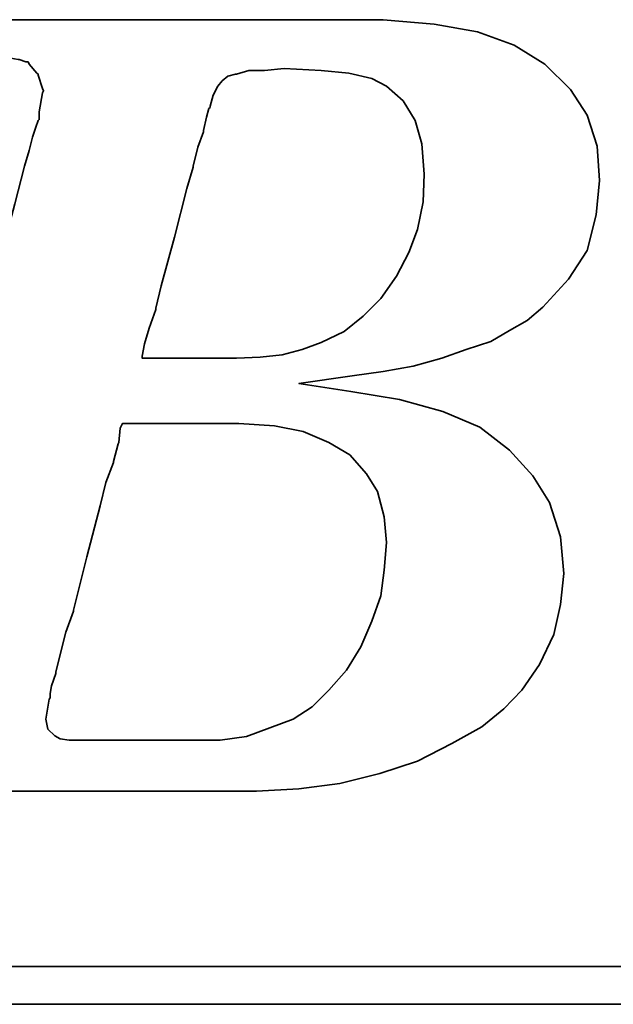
# Model space of a CAD drawing. Header units: inches. Extents: x -10 to 617, y 134 to 447.
# Tile 30 of 48: x 413.76 to 419.24, y 290.43 to 299.51. Entities that reach past the tile are written whole.
import ezdxf

# ---------------------------------------------------------------- set-up
doc = ezdxf.new("R2010")
doc.units = ezdxf.units.IN
doc.layers.add('DIM', color=4, linetype='Continuous')
doc.layers.add('layer 1', color=7, linetype='Continuous')

# ---------------------------------------------------------------- blocks, each defined once
blk = doc.blocks.new('TBI MOTION logo(完整正式版)')
at = {"layer": 'layer 1', "color": 22, "lineweight": 35}
for points, knots in [([(-64.65375, -6.86375), (-64.65375, -6.86375), (-64.84375, -7.29625), (-64.84375, -7.29625), (-64.84375, -7.29625), (-64.84375, -7.29625), (-64.86875, -7.34375), (-64.86875, -7.34375), (-64.86875, -7.34375), (-64.86875, -7.34375), (-64.86875, -7.36875), (-64.86875, -7.36875), (-64.86875, -7.36875), (-64.86875, -7.36875), (-65.15375, -7.65375), (-65.15375, -7.65375), (-65.15375, -7.65375), (-65.15375, -7.65375), (-65.17875, -7.65375), (-65.17875, -7.65375), (-65.17875, -7.65375), (-65.17875, -7.65375), (-65.20375, -7.67875), (-65.20375, -7.67875), (-65.20375, -7.67875), (-65.20375, -7.67875), (-65.58875, -7.87125), (-65.58875, -7.87125), (-65.58875, -7.87125), (-65.58875, -7.87125), (-65.63375, -7.87125), (-65.63375, -7.87125), (-65.63375, -7.87125), (-65.63375, -7.87125), (-65.65875, -7.89375), (-65.65875, -7.89375), (-65.65875, -7.89375), (-65.65875, -7.89375), (-66.09375, -7.94375), (-66.09375, -7.94375), (-66.09375, -7.94375), (-66.09375, -7.94375), (-66.11375, -7.94375), (-66.11375, -7.94375), (-66.11375, -7.94375), (-66.11375, -7.94375), (-66.16375, -7.94375), (-66.16375, -7.94375), (-66.16375, -7.94375), (-66.16375, -7.94375), (-66.30875, -7.94375), (-66.30875, -7.94375), (-66.30875, -7.94375), (-66.30875, -7.94375), (-66.69375, -7.94375), (-66.69375, -7.94375), (-66.69375, -7.94375), (-66.69375, -7.94375), (-67.07375, -7.94375), (-67.07375, -7.94375), (-67.07375, -7.94375), (-67.07375, -7.94375), (-67.12375, -7.94375), (-67.12375, -7.94375), (-67.12375, -7.94375), (-67.12375, -7.94375), (-67.12375, -7.96625), (-67.12375, -7.96625), (-67.12375, -7.96625), (-67.12375, -7.96625), (-67.14875, -7.99125), (-67.14875, -7.99125), (-67.14875, -7.99125), (-67.14875, -7.99125), (-67.24375, -8.34875), (-67.24375, -8.34875), (-67.24375, -8.34875), (-67.24375, -8.34875), (-67.31375, -8.68625), (-67.31375, -8.68625), (-67.31375, -8.68625), (-67.31375, -8.68625), (-67.26875, -8.68625), (-67.26875, -8.68625), (-67.26875, -8.68625), (-67.26875, -8.68625), (-67.07375, -8.68625), (-67.07375, -8.68625), (-67.07375, -8.68625), (-67.07375, -8.68625), (-66.54875, -8.68625), (-66.54875, -8.68625), (-66.54875, -8.68625), (-66.54875, -8.68625), (-65.82625, -8.68625), (-65.82625, -8.68625), (-65.82625, -8.68625), (-65.82625, -8.68625), (-65.01375, -8.68625), (-65.01375, -8.68625), (-65.01375, -8.68625), (-65.01375, -8.68625), (-64.05375, -8.68625), (-64.05375, -8.68625), (-64.05375, -8.68625), (-64.05375, -8.68625), (-62.08375, -8.68625), (-62.08375, -8.68625), (-62.08375, -8.68625), (-62.08375, -8.68625), (-60.06875, -8.68625), (-60.06875, -8.68625), (-60.06875, -8.68625), (-60.06875, -8.68625), (-59.10875, -8.68625), (-59.10875, -8.68625), (-59.10875, -8.68625), (-59.10875, -8.68625), (-58.29375, -8.68625), (-58.29375, -8.68625), (-58.29375, -8.68625), (-58.29375, -8.68625), (-57.57375, -8.68625), (-57.57375, -8.68625), (-57.57375, -8.68625), (-57.57375, -8.68625), (-57.04875, -8.68625), (-57.04875, -8.68625), (-57.04875, -8.68625), (-57.04875, -8.68625), (-56.85375, -8.68625), (-56.85375, -8.68625), (-56.85375, -8.68625), (-56.85375, -8.68625), (-56.70875, -8.68625), (-56.70875, -8.68625), (-56.70875, -8.68625), (-56.70875, -8.68625), (-56.61375, -8.68625), (-56.61375, -8.68625), (-56.61375, -8.68625), (-56.61375, -8.68625), (-56.56875, -8.68625), (-56.56875, -8.68625), (-56.56875, -8.68625), (-56.56875, -8.68625), (-55.65375, -8.63875), (-55.65375, -8.63875), (-55.65375, -8.63875), (-55.65375, -8.63875), (-54.76875, -8.51875), (-54.76875, -8.51875), (-54.76875, -8.51875), (-54.76875, -8.51875), (-53.90375, -8.30375), (-53.90375, -8.30375), (-53.90375, -8.30375), (-53.90375, -8.30375), (-53.08875, -8.03875), (-53.08875, -8.03875), (-53.08875, -8.03875), (-53.08875, -8.03875), (-52.34375, -7.65375), (-52.34375, -7.65375), (-52.34375, -7.65375), (-52.34375, -7.65375), (-51.69875, -7.29625), (-51.69875, -7.29625), (-51.69875, -7.29625), (-51.69875, -7.29625), (-51.21875, -6.91125), (-51.21875, -6.91125), (-51.21875, -6.91125), (-51.21875, -6.91125), (-50.83375, -6.50375), (-50.83375, -6.50375), (-50.83375, -6.50375), (-50.83375, -6.50375), (-50.44875, -5.94875), (-50.44875, -5.94875), (-50.44875, -5.94875), (-50.44875, -5.94875), (-50.13875, -5.30375), (-50.13875, -5.30375), (-50.13875, -5.30375), (-50.13875, -5.30375), (-49.99375, -4.65375), (-49.99375, -4.65375), (-49.99375, -4.65375), (-49.99375, -4.65375), (-49.92375, -3.98375), (-49.92375, -3.98375), (-49.92375, -3.98375), (-49.92375, -3.98375), (-49.99375, -3.19374), (-49.99375, -3.19374), (-49.99375, -3.19374), (-49.99375, -3.19374), (-50.23374, -2.44874), (-50.23374, -2.44874), (-50.23374, -2.44874), (-50.23374, -2.44874), (-50.59375, -1.87374), (-50.59375, -1.87374), (-50.59375, -1.87374), (-50.59375, -1.87374), (-51.09875, -1.31874), (-51.09875, -1.31874), (-51.09875, -1.31874), (-51.09875, -1.31874), (-51.74375, -0.81875), (-51.74375, -0.81875), (-51.74375, -0.81875), (-51.74375, -0.81875), (-52.53875, -0.48125), (-52.53875, -0.48125), (-52.53875, -0.48125), (-52.53875, -0.48125), (-53.47375, -0.21875), (-53.47375, -0.21875), (-53.47375, -0.21875), (-53.47375, -0.21875), (-54.52875, -0.04874), (-54.52875, -0.04874), (-54.52875, -0.04874), (-54.52875, -0.04874), (-55.65375, 0.12125), (-55.65375, 0.12125), (-55.65375, 0.12125), (-55.65375, 0.12125), (-54.50375, 0.28624), (-54.50375, 0.28624), (-54.50375, 0.28624), (-54.50375, 0.28624), (-53.83375, 0.38124), (-53.83375, 0.38124), (-53.83375, 0.38124), (-53.83375, 0.38124), (-53.18375, 0.50125), (-53.18375, 0.50125), (-53.18375, 0.50125), (-53.18375, 0.50125), (-52.55875, 0.66874), (-52.55875, 0.66874), (-52.55875, 0.66874), (-52.55875, 0.66874), (-52.03375, 0.86124), (-52.03375, 0.86124), (-52.03375, 0.86124), (-52.03375, 0.86124), (-51.50374, 1.03124), (-51.50374, 1.03124), (-51.50374, 1.03124), (-51.50374, 1.03124), (-51.09875, 1.27125), (-51.09875, 1.27125), (-51.09875, 1.27125), (-51.09875, 1.27125), (-50.71375, 1.48624), (-50.71375, 1.48624), (-50.71375, 1.48624), (-50.71375, 1.48624), (-50.37625, 1.77625), (-50.37625, 1.77625), (-50.37625, 1.77625), (-50.37625, 1.77625), (-49.82375, 2.37625), (-49.82375, 2.37625), (-49.82375, 2.37625), (-49.82375, 2.37625), (-49.41875, 2.99625), (-49.41875, 2.99625), (-49.41875, 2.99625), (-49.41875, 2.99625), (-49.22375, 3.76625), (-49.22375, 3.76625), (-49.22375, 3.76625), (-49.22375, 3.76625), (-49.15375, 4.50874), (-49.15375, 4.50874), (-49.15375, 4.50874), (-49.15375, 4.50874), (-49.20375, 5.25125), (-49.20375, 5.25125), (-49.20375, 5.25125), (-49.20375, 5.25125), (-49.41875, 5.92625), (-49.41875, 5.92625), (-49.41875, 5.92625), (-49.41875, 5.92625), (-49.77875, 6.47625), (-49.77875, 6.47625), (-49.77875, 6.47625), (-49.77875, 6.47625), (-50.33125, 7.02624), (-50.33125, 7.02624), (-50.33125, 7.02624), (-50.33125, 7.02624), (-51.00125, 7.43625), (-51.00125, 7.43625), (-51.00125, 7.43625), (-51.00125, 7.43625), (-51.79375, 7.72625), (-51.79375, 7.72625), (-51.79375, 7.72625), (-51.79375, 7.72625), (-52.72875, 7.89124), (-52.72875, 7.89124), (-52.72875, 7.89124), (-52.72875, 7.89124), (-53.83375, 7.98625), (-53.83375, 7.98625), (-53.83375, 7.98625), (-53.83375, 7.98625), (-53.92875, 7.98625), (-53.92875, 7.98625), (-53.92875, 7.98625), (-53.92875, 7.98625), (-54.26375, 7.98625), (-54.26375, 7.98625), (-54.26375, 7.98625), (-54.26375, 7.98625), (-54.74375, 7.98625), (-54.74375, 7.98625), (-54.74375, 7.98625), (-54.74375, 7.98625), (-55.36875, 7.98625), (-55.36875, 7.98625), (-55.36875, 7.98625), (-55.36875, 7.98625), (-56.13375, 7.98625), (-56.13375, 7.98625), (-56.13375, 7.98625), (-56.13375, 7.98625), (-56.94875, 7.98625), (-56.94875, 7.98625), (-56.94875, 7.98625), (-56.94875, 7.98625), (-58.77625, 7.98625), (-58.77625, 7.98625), (-58.77625, 7.98625), (-58.77625, 7.98625), (-60.59875, 7.98625), (-60.59875, 7.98625), (-60.59875, 7.98625), (-60.59875, 7.98625), (-61.41375, 7.98625), (-61.41375, 7.98625), (-61.41375, 7.98625), (-61.41375, 7.98625), (-62.17875, 7.98625), (-62.17875, 7.98625), (-62.17875, 7.98625), (-62.17875, 7.98625), (-62.80375, 7.98625), (-62.80375, 7.98625), (-62.80375, 7.98625), (-62.80375, 7.98625), (-63.30625, 7.98625), (-63.30625, 7.98625), (-63.30625, 7.98625), (-63.30625, 7.98625), (-63.57375, 7.98625), (-63.57375, 7.98625), (-63.57375, 7.98625), (-63.57375, 7.98625), (-63.57375, 7.96375), (-63.57375, 7.96375), (-63.57375, 7.96375), (-63.57375, 7.96375), (-63.59875, 7.94125), (-63.59875, 7.94125), (-63.59875, 7.94125), (-63.59875, 7.94125), (-63.69375, 7.55625), (-63.69375, 7.55625), (-63.69375, 7.55625), (-63.69375, 7.55625), (-63.76375, 7.24624), (-63.76375, 7.24624), (-63.76375, 7.24624), (-63.76375, 7.24624), (-63.23875, 7.24624), (-63.23875, 7.24624), (-63.23875, 7.24624), (-63.23875, 7.24624), (-62.75875, 7.24624), (-62.75875, 7.24624), (-62.75875, 7.24624), (-62.75875, 7.24624), (-62.61125, 7.24624), (-62.61125, 7.24624), (-62.61125, 7.24624), (-62.61125, 7.24624), (-62.56625, 7.24624), (-62.56625, 7.24624), (-62.56625, 7.24624), (-62.56625, 7.24624), (-62.22875, 7.24624), (-62.22875, 7.24624), (-62.22875, 7.24624), (-62.22875, 7.24624), (-62.20375, 7.24624), (-62.20375, 7.24624), (-62.20375, 7.24624), (-62.20375, 7.24624), (-62.17875, 7.21875), (-62.17875, 7.21875), (-62.17875, 7.21875), (-62.17875, 7.21875), (-61.96375, 7.17125), (-61.96375, 7.17125), (-61.96375, 7.17125), (-61.96375, 7.17125), (-61.72375, 7.12624), (-61.72375, 7.12624), (-61.72375, 7.12624), (-61.72375, 7.12624), (-61.70375, 7.12624), (-61.70375, 7.12624), (-61.70375, 7.12624), (-61.70375, 7.12624), (-61.55875, 7.07624), (-61.55875, 7.07624), (-61.55875, 7.07624), (-61.55875, 7.07624), (-61.50875, 7.07624), (-61.50875, 7.07624), (-61.50875, 7.07624), (-61.50875, 7.07624), (-61.48375, 7.02624), (-61.48375, 7.02624), (-61.48375, 7.02624), (-61.48375, 7.02624), (-61.31875, 6.83375), (-61.31875, 6.83375), (-61.31875, 6.83375), (-61.31875, 6.83375), (-61.29375, 6.81125), (-61.29375, 6.81125), (-61.29375, 6.81125), (-61.29375, 6.81125), (-61.29375, 6.78625), (-61.29375, 6.78625), (-61.29375, 6.78625), (-61.29375, 6.78625), (-61.19875, 6.50124), (-61.19875, 6.50124), (-61.19875, 6.50124), (-61.19875, 6.50124), (-61.17375, 6.45124), (-61.17375, 6.45124), (-61.17375, 6.45124), (-61.17375, 6.45124), (-61.19875, 6.40625), (-61.19875, 6.40625), (-61.19875, 6.40625), (-61.19875, 6.40625), (-61.26875, 5.99624), (-61.26875, 5.99624), (-61.26875, 5.99624), (-61.26875, 5.99624), (-61.26875, 5.85125), (-61.26875, 5.85125), (-61.26875, 5.85125), (-61.26875, 5.85125), (-61.26875, 5.82625), (-61.26875, 5.82625), (-61.26875, 5.82625), (-61.26875, 5.82625), (-61.29375, 5.80625), (-61.29375, 5.80625), (-61.29375, 5.80625), (-61.29375, 5.80625), (-61.34125, 5.66125), (-61.34125, 5.66125), (-61.34125, 5.66125), (-61.34125, 5.66125), (-61.41375, 5.44625), (-61.41375, 5.44625), (-61.41375, 5.44625), (-61.41375, 5.44625), (-61.48375, 5.15625), (-61.48375, 5.15625), (-61.48375, 5.15625), (-61.48375, 5.15625), (-61.58375, 4.82124), (-61.58375, 4.82124), (-61.58375, 4.82124), (-61.58375, 4.82124), (-61.79875, 4.00375), (-61.79875, 4.00375), (-61.79875, 4.00375), (-61.79875, 4.00375), (-62.05875, 2.99625), (-62.05875, 2.99625), (-62.05875, 2.99625), (-62.05875, 2.99625), (-62.34875, 1.91625), (-62.34875, 1.91625), (-62.34875, 1.91625), (-62.34875, 1.91625), (-62.97375, -0.41124), (-62.97375, -0.41124), (-62.97375, -0.41124), (-62.97375, -0.41124), (-63.59875, -2.75875), (-63.59875, -2.75875), (-63.59875, -2.75875), (-63.59875, -2.75875), (-63.88375, -3.86374), (-63.88375, -3.86374), (-63.88375, -3.86374), (-63.88375, -3.86374), (-64.14875, -4.82374), (-64.14875, -4.82374), (-64.14875, -4.82374), (-64.14875, -4.82374), (-64.36375, -5.64125), (-64.36375, -5.64125), (-64.36375, -5.64125), (-64.36375, -5.64125), (-64.43625, -5.97625), (-64.43625, -5.97625), (-64.43625, -5.97625), (-64.43625, -5.97625), (-64.50875, -6.28625), (-64.50875, -6.28625), (-64.50875, -6.28625), (-64.50875, -6.28625), (-64.50875, -6.30875), (-64.50875, -6.30875), (-64.50875, -6.30875), (-64.50875, -6.30875), (-64.57875, -6.50375), (-64.57875, -6.50375), (-64.57875, -6.50375), (-64.57875, -6.50375), (-64.62875, -6.69625), (-64.62875, -6.69625), (-64.62875, -6.69625), (-64.62875, -6.69625), (-64.62875, -6.76875), (-64.62875, -6.76875), (-64.62875, -6.76875), (-64.62875, -6.76875), (-64.62875, -6.81375), (-64.62875, -6.81375), (-64.62875, -6.81375), (-64.62875, -6.81375), (-64.62875, -6.83875), (-64.62875, -6.83875), (-64.62875, -6.83875), (-64.62875, -6.83875), (-64.65375, -6.86375), (-64.65375, -6.86375)], [0, 0, 0, 0, 0.00719424, 0.00719424, 0.00719424, 0.00719424, 0.01438849, 0.01438849, 0.01438849, 0.01438849, 0.02158273, 0.02158273, 0.02158273, 0.02158273, 0.02877698, 0.02877698, 0.02877698, 0.02877698, 0.03597122, 0.03597122, 0.03597122, 0.03597122, 0.04316547, 0.04316547, 0.04316547, 0.04316547, 0.05035971, 0.05035971, 0.05035971, 0.05035971, 0.05755396, 0.05755396, 0.05755396, 0.05755396, 0.0647482, 0.0647482, 0.0647482, 0.0647482, 0.07194245, 0.07194245, 0.07194245, 0.07194245, 0.07913669, 0.07913669, 0.07913669, 0.07913669, 0.08633094, 0.08633094, 0.08633094, 0.08633094, 0.09352518, 0.09352518, 0.09352518, 0.09352518, 0.10071942, 0.10071942, 0.10071942, 0.10071942, 0.10791367, 0.10791367, 0.10791367, 0.10791367, 0.11510791, 0.11510791, 0.11510791, 0.11510791, 0.12230216, 0.12230216, 0.12230216, 0.12230216, 0.1294964, 0.1294964, 0.1294964, 0.1294964, 0.13669065, 0.13669065, 0.13669065, 0.13669065, 0.14388489, 0.14388489, 0.14388489, 0.14388489, 0.15107914, 0.15107914, 0.15107914, 0.15107914, 0.15827338, 0.15827338, 0.15827338, 0.15827338, 0.16546763, 0.16546763, 0.16546763, 0.16546763, 0.17266187, 0.17266187, 0.17266187, 0.17266187, 0.17985612, 0.17985612, 0.17985612, 0.17985612, 0.18705036, 0.18705036, 0.18705036, 0.18705036, 0.1942446, 0.1942446, 0.1942446, 0.1942446, 0.20143885, 0.20143885, 0.20143885, 0.20143885, 0.20863309, 0.20863309, 0.20863309, 0.20863309, 0.21582734, 0.21582734, 0.21582734, 0.21582734, 0.22302158, 0.22302158, 0.22302158, 0.22302158, 0.23021583, 0.23021583, 0.23021583, 0.23021583, 0.23741007, 0.23741007, 0.23741007, 0.23741007, 0.24460432, 0.24460432, 0.24460432, 0.24460432, 0.25179856, 0.25179856, 0.25179856, 0.25179856, 0.25899281, 0.25899281, 0.25899281, 0.25899281, 0.26618705, 0.26618705, 0.26618705, 0.26618705, 0.27338129, 0.27338129, 0.27338129, 0.27338129, 0.28057554, 0.28057554, 0.28057554, 0.28057554, 0.28776978, 0.28776978, 0.28776978, 0.28776978, 0.29496403, 0.29496403, 0.29496403, 0.29496403, 0.30215827, 0.30215827, 0.30215827, 0.30215827, 0.30935252, 0.30935252, 0.30935252, 0.30935252, 0.31654676, 0.31654676, 0.31654676, 0.31654676, 0.32374101, 0.32374101, 0.32374101, 0.32374101, 0.33093525, 0.33093525, 0.33093525, 0.33093525, 0.3381295, 0.3381295, 0.3381295, 0.3381295, 0.34532374, 0.34532374, 0.34532374, 0.34532374, 0.35251799, 0.35251799, 0.35251799, 0.35251799, 0.35971223, 0.35971223, 0.35971223, 0.35971223, 0.36690647, 0.36690647, 0.36690647, 0.36690647, 0.37410072, 0.37410072, 0.37410072, 0.37410072, 0.38129496, 0.38129496, 0.38129496, 0.38129496, 0.38848921, 0.38848921, 0.38848921, 0.38848921, 0.39568345, 0.39568345, 0.39568345, 0.39568345, 0.4028777, 0.4028777, 0.4028777, 0.4028777, 0.41007194, 0.41007194, 0.41007194, 0.41007194, 0.41726619, 0.41726619, 0.41726619, 0.41726619, 0.42446043, 0.42446043, 0.42446043, 0.42446043, 0.43165468, 0.43165468, 0.43165468, 0.43165468, 0.43884892, 0.43884892, 0.43884892, 0.43884892, 0.44604317, 0.44604317, 0.44604317, 0.44604317, 0.45323741, 0.45323741, 0.45323741, 0.45323741, 0.46043165, 0.46043165, 0.46043165, 0.46043165, 0.4676259, 0.4676259, 0.4676259, 0.4676259, 0.47482014, 0.47482014, 0.47482014, 0.47482014, 0.48201439, 0.48201439, 0.48201439, 0.48201439, 0.48920863, 0.48920863, 0.48920863, 0.48920863, 0.49640288, 0.49640288, 0.49640288, 0.49640288, 0.50359712, 0.50359712, 0.50359712, 0.50359712, 0.51079137, 0.51079137, 0.51079137, 0.51079137, 0.51798561, 0.51798561, 0.51798561, 0.51798561, 0.52517986, 0.52517986, 0.52517986, 0.52517986, 0.5323741, 0.5323741, 0.5323741, 0.5323741, 0.53956835, 0.53956835, 0.53956835, 0.53956835, 0.54676259, 0.54676259, 0.54676259, 0.54676259, 0.55395683, 0.55395683, 0.55395683, 0.55395683, 0.56115108, 0.56115108, 0.56115108, 0.56115108, 0.56834532, 0.56834532, 0.56834532, 0.56834532, 0.57553957, 0.57553957, 0.57553957, 0.57553957, 0.58273381, 0.58273381, 0.58273381, 0.58273381, 0.58992806, 0.58992806, 0.58992806, 0.58992806, 0.5971223, 0.5971223, 0.5971223, 0.5971223, 0.60431655, 0.60431655, 0.60431655, 0.60431655, 0.61151079, 0.61151079, 0.61151079, 0.61151079, 0.61870504, 0.61870504, 0.61870504, 0.61870504, 0.62589928, 0.62589928, 0.62589928, 0.62589928, 0.63309353, 0.63309353, 0.63309353, 0.63309353, 0.64028777, 0.64028777, 0.64028777, 0.64028777, 0.64748201, 0.64748201, 0.64748201, 0.64748201, 0.65467626, 0.65467626, 0.65467626, 0.65467626, 0.6618705, 0.6618705, 0.6618705, 0.6618705, 0.66906475, 0.66906475, 0.66906475, 0.66906475, 0.67625899, 0.67625899, 0.67625899, 0.67625899, 0.68345324, 0.68345324, 0.68345324, 0.68345324, 0.69064748, 0.69064748, 0.69064748, 0.69064748, 0.69784173, 0.69784173, 0.69784173, 0.69784173, 0.70503597, 0.70503597, 0.70503597, 0.70503597, 0.71223022, 0.71223022, 0.71223022, 0.71223022, 0.71942446, 0.71942446, 0.71942446, 0.71942446, 0.72661871, 0.72661871, 0.72661871, 0.72661871, 0.73381295, 0.73381295, 0.73381295, 0.73381295, 0.74100719, 0.74100719, 0.74100719, 0.74100719, 0.74820144, 0.74820144, 0.74820144, 0.74820144, 0.75539568, 0.75539568, 0.75539568, 0.75539568, 0.76258993, 0.76258993, 0.76258993, 0.76258993, 0.76978417, 0.76978417, 0.76978417, 0.76978417, 0.77697842, 0.77697842, 0.77697842, 0.77697842, 0.78417266, 0.78417266, 0.78417266, 0.78417266, 0.79136691, 0.79136691, 0.79136691, 0.79136691, 0.79856115, 0.79856115, 0.79856115, 0.79856115, 0.8057554, 0.8057554, 0.8057554, 0.8057554, 0.81294964, 0.81294964, 0.81294964, 0.81294964, 0.82014388, 0.82014388, 0.82014388, 0.82014388, 0.82733813, 0.82733813, 0.82733813, 0.82733813, 0.83453237, 0.83453237, 0.83453237, 0.83453237, 0.84172662, 0.84172662, 0.84172662, 0.84172662, 0.84892086, 0.84892086, 0.84892086, 0.84892086, 0.85611511, 0.85611511, 0.85611511, 0.85611511, 0.86330935, 0.86330935, 0.86330935, 0.86330935, 0.8705036, 0.8705036, 0.8705036, 0.8705036, 0.87769784, 0.87769784, 0.87769784, 0.87769784, 0.88489209, 0.88489209, 0.88489209, 0.88489209, 0.89208633, 0.89208633, 0.89208633, 0.89208633, 0.89928058, 0.89928058, 0.89928058, 0.89928058, 0.90647482, 0.90647482, 0.90647482, 0.90647482, 0.91366906, 0.91366906, 0.91366906, 0.91366906, 0.92086331, 0.92086331, 0.92086331, 0.92086331, 0.92805755, 0.92805755, 0.92805755, 0.92805755, 0.9352518, 0.9352518, 0.9352518, 0.9352518, 0.94244604, 0.94244604, 0.94244604, 0.94244604, 0.94964029, 0.94964029, 0.94964029, 0.94964029, 0.95683453, 0.95683453, 0.95683453, 0.95683453, 0.96402878, 0.96402878, 0.96402878, 0.96402878, 0.97122302, 0.97122302, 0.97122302, 0.97122302, 0.97841727, 0.97841727, 0.97841727, 0.97841727, 0.98561151, 0.98561151, 0.98561151, 0.98561151, 0.99280576, 0.99280576, 0.99280576, 0.99280576, 1, 1, 1, 1]), ([(-57.50375, 6.35625), (-57.50375, 6.35625), (-57.57375, 6.11625), (-57.57375, 6.11625), (-57.57375, 6.11625), (-57.57375, 6.11625), (-57.57375, 6.09125), (-57.57375, 6.09125), (-57.57375, 6.09125), (-57.57375, 6.09125), (-57.59875, 6.06625), (-57.59875, 6.06625), (-57.59875, 6.06625), (-57.59875, 6.06625), (-57.64875, 5.87625), (-57.64875, 5.87625), (-57.64875, 5.87625), (-57.64875, 5.87625), (-57.71875, 5.58875), (-57.71875, 5.58875), (-57.71875, 5.58875), (-57.71875, 5.58875), (-57.71875, 5.56625), (-57.71875, 5.56625), (-57.71875, 5.56625), (-57.71875, 5.56625), (-57.83875, 5.23125), (-57.83875, 5.23125), (-57.83875, 5.23125), (-57.83875, 5.23125), (-57.93625, 4.82124), (-57.93625, 4.82124), (-57.93625, 4.82124), (-57.93625, 4.82124), (-57.93625, 4.79624), (-57.93625, 4.79624), (-57.93625, 4.79624), (-57.93625, 4.79624), (-58.07875, 4.34125), (-58.07875, 4.34125), (-58.07875, 4.34125), (-58.07875, 4.34125), (-58.34375, 3.28625), (-58.34375, 3.28625), (-58.34375, 3.28625), (-58.34375, 3.28625), (-58.62875, 2.23124), (-58.62875, 2.23124), (-58.62875, 2.23124), (-58.62875, 2.23124), (-58.74875, 1.75125), (-58.74875, 1.75125), (-58.74875, 1.75125), (-58.74875, 1.75125), (-58.74875, 1.72625), (-58.74875, 1.72625), (-58.74875, 1.72625), (-58.74875, 1.72625), (-58.89375, 1.31625), (-58.89375, 1.31625), (-58.89375, 1.31625), (-58.89375, 1.31625), (-58.98875, 0.98124), (-58.98875, 0.98124), (-58.98875, 0.98124), (-58.98875, 0.98124), (-59.03875, 0.71625), (-59.03875, 0.71625), (-59.03875, 0.71625), (-59.03875, 0.71625), (-59.03875, 0.66874), (-59.03875, 0.66874), (-59.03875, 0.66874), (-59.03875, 0.66874), (-58.91875, 0.66874), (-58.91875, 0.66874), (-58.91875, 0.66874), (-58.91875, 0.66874), (-58.53375, 0.66874), (-58.53375, 0.66874), (-58.53375, 0.66874), (-58.53375, 0.66874), (-58.10375, 0.66874), (-58.10375, 0.66874), (-58.10375, 0.66874), (-58.10375, 0.66874), (-57.66875, 0.66874), (-57.66875, 0.66874), (-57.66875, 0.66874), (-57.66875, 0.66874), (-57.33375, 0.66874), (-57.33375, 0.66874), (-57.33375, 0.66874), (-57.33375, 0.66874), (-57.09375, 0.66874), (-57.09375, 0.66874), (-57.09375, 0.66874), (-57.09375, 0.66874), (-56.99875, 0.66874), (-56.99875, 0.66874), (-56.99875, 0.66874), (-56.99875, 0.66874), (-56.49375, 0.69374), (-56.49375, 0.69374), (-56.49375, 0.69374), (-56.49375, 0.69374), (-56.01375, 0.74374), (-56.01375, 0.74374), (-56.01375, 0.74374), (-56.01375, 0.74374), (-55.58375, 0.86124), (-55.58375, 0.86124), (-55.58375, 0.86124), (-55.58375, 0.86124), (-55.17375, 1.00624), (-55.17375, 1.00624), (-55.17375, 1.00624), (-55.17375, 1.00624), (-54.67375, 1.24625), (-54.67375, 1.24625), (-54.67375, 1.24625), (-54.67375, 1.24625), (-54.26375, 1.58124), (-54.26375, 1.58124), (-54.26375, 1.58124), (-54.26375, 1.58124), (-53.87875, 1.96374), (-53.87875, 1.96374), (-53.87875, 1.96374), (-53.87875, 1.96374), (-53.54375, 2.44625), (-53.54375, 2.44625), (-53.54375, 2.44625), (-53.54375, 2.44625), (-53.27875, 2.95125), (-53.27875, 2.95125), (-53.27875, 2.95125), (-53.27875, 2.95125), (-53.08875, 3.45124), (-53.08875, 3.45124), (-53.08875, 3.45124), (-53.08875, 3.45124), (-52.96875, 4.05124), (-52.96875, 4.05124), (-52.96875, 4.05124), (-52.96875, 4.05124), (-52.94375, 4.65125), (-52.94375, 4.65125), (-52.94375, 4.65125), (-52.94375, 4.65125), (-52.99375, 5.30125), (-52.99375, 5.30125), (-52.99375, 5.30125), (-52.99375, 5.30125), (-53.13875, 5.80625), (-53.13875, 5.80625), (-53.13875, 5.80625), (-53.13875, 5.80625), (-53.39875, 6.23625), (-53.39875, 6.23625), (-53.39875, 6.23625), (-53.39875, 6.23625), (-53.75875, 6.54875), (-53.75875, 6.54875), (-53.75875, 6.54875), (-53.75875, 6.54875), (-54.07375, 6.71625), (-54.07375, 6.71625), (-54.07375, 6.71625), (-54.07375, 6.71625), (-54.57375, 6.83375), (-54.57375, 6.83375), (-54.57375, 6.83375), (-54.57375, 6.83375), (-55.17375, 6.88625), (-55.17375, 6.88625), (-55.17375, 6.88625), (-55.17375, 6.88625), (-55.96875, 6.93125), (-55.96875, 6.93125), (-55.96875, 6.93125), (-55.96875, 6.93125), (-56.39875, 6.88625), (-56.39875, 6.88625), (-56.39875, 6.88625), (-56.39875, 6.88625), (-56.42125, 6.88625), (-56.42125, 6.88625), (-56.42125, 6.88625), (-56.42125, 6.88625), (-56.73375, 6.88625), (-56.73375, 6.88625), (-56.73375, 6.88625), (-56.73375, 6.88625), (-56.99875, 6.81125), (-56.99875, 6.81125), (-56.99875, 6.81125), (-56.99875, 6.81125), (-57.02375, 6.81125), (-57.02375, 6.81125), (-57.02375, 6.81125), (-57.02375, 6.81125), (-57.18875, 6.76625), (-57.18875, 6.76625), (-57.18875, 6.76625), (-57.18875, 6.76625), (-57.30875, 6.66625), (-57.30875, 6.66625), (-57.30875, 6.66625), (-57.30875, 6.66625), (-57.40875, 6.54875), (-57.40875, 6.54875), (-57.40875, 6.54875), (-57.40875, 6.54875), (-57.50375, 6.35625), (-57.50375, 6.35625)], [0, 0, 0, 0, 0.01851852, 0.01851852, 0.01851852, 0.01851852, 0.03703704, 0.03703704, 0.03703704, 0.03703704, 0.05555556, 0.05555556, 0.05555556, 0.05555556, 0.07407407, 0.07407407, 0.07407407, 0.07407407, 0.09259259, 0.09259259, 0.09259259, 0.09259259, 0.11111111, 0.11111111, 0.11111111, 0.11111111, 0.12962963, 0.12962963, 0.12962963, 0.12962963, 0.14814815, 0.14814815, 0.14814815, 0.14814815, 0.16666667, 0.16666667, 0.16666667, 0.16666667, 0.18518519, 0.18518519, 0.18518519, 0.18518519, 0.2037037, 0.2037037, 0.2037037, 0.2037037, 0.22222222, 0.22222222, 0.22222222, 0.22222222, 0.24074074, 0.24074074, 0.24074074, 0.24074074, 0.25925926, 0.25925926, 0.25925926, 0.25925926, 0.27777778, 0.27777778, 0.27777778, 0.27777778, 0.2962963, 0.2962963, 0.2962963, 0.2962963, 0.31481481, 0.31481481, 0.31481481, 0.31481481, 0.33333333, 0.33333333, 0.33333333, 0.33333333, 0.35185185, 0.35185185, 0.35185185, 0.35185185, 0.37037037, 0.37037037, 0.37037037, 0.37037037, 0.38888889, 0.38888889, 0.38888889, 0.38888889, 0.40740741, 0.40740741, 0.40740741, 0.40740741, 0.42592593, 0.42592593, 0.42592593, 0.42592593, 0.44444444, 0.44444444, 0.44444444, 0.44444444, 0.46296296, 0.46296296, 0.46296296, 0.46296296, 0.48148148, 0.48148148, 0.48148148, 0.48148148, 0.5, 0.5, 0.5, 0.5, 0.51851852, 0.51851852, 0.51851852, 0.51851852, 0.53703704, 0.53703704, 0.53703704, 0.53703704, 0.55555556, 0.55555556, 0.55555556, 0.55555556, 0.57407407, 0.57407407, 0.57407407, 0.57407407, 0.59259259, 0.59259259, 0.59259259, 0.59259259, 0.61111111, 0.61111111, 0.61111111, 0.61111111, 0.62962963, 0.62962963, 0.62962963, 0.62962963, 0.64814815, 0.64814815, 0.64814815, 0.64814815, 0.66666667, 0.66666667, 0.66666667, 0.66666667, 0.68518519, 0.68518519, 0.68518519, 0.68518519, 0.7037037, 0.7037037, 0.7037037, 0.7037037, 0.72222222, 0.72222222, 0.72222222, 0.72222222, 0.74074074, 0.74074074, 0.74074074, 0.74074074, 0.75925926, 0.75925926, 0.75925926, 0.75925926, 0.77777778, 0.77777778, 0.77777778, 0.77777778, 0.7962963, 0.7962963, 0.7962963, 0.7962963, 0.81481481, 0.81481481, 0.81481481, 0.81481481, 0.83333333, 0.83333333, 0.83333333, 0.83333333, 0.85185185, 0.85185185, 0.85185185, 0.85185185, 0.87037037, 0.87037037, 0.87037037, 0.87037037, 0.88888889, 0.88888889, 0.88888889, 0.88888889, 0.90740741, 0.90740741, 0.90740741, 0.90740741, 0.92592593, 0.92592593, 0.92592593, 0.92592593, 0.94444444, 0.94444444, 0.94444444, 0.94444444, 0.96296296, 0.96296296, 0.96296296, 0.96296296, 0.98148148, 0.98148148, 0.98148148, 0.98148148, 1, 1, 1, 1]), ([(-61.03125, -6.57375), (-61.03125, -6.57375), (-61.03125, -6.67125), (-61.03125, -6.67125), (-61.03125, -6.67125), (-61.03125, -6.67125), (-61.05375, -6.69625), (-61.05375, -6.69625), (-61.05375, -6.69625), (-61.05375, -6.69625), (-61.12375, -7.12875), (-61.12375, -7.12875), (-61.12375, -7.12875), (-61.12375, -7.12875), (-61.07875, -7.34375), (-61.07875, -7.34375), (-61.07875, -7.34375), (-61.07875, -7.34375), (-60.93375, -7.48875), (-60.93375, -7.48875), (-60.93375, -7.48875), (-60.93375, -7.48875), (-60.81375, -7.55625), (-60.81375, -7.55625), (-60.81375, -7.55625), (-60.81375, -7.55625), (-60.62375, -7.58375), (-60.62375, -7.58375), (-60.62375, -7.58375), (-60.62375, -7.58375), (-60.30875, -7.58375), (-60.30875, -7.58375), (-60.30875, -7.58375), (-60.30875, -7.58375), (-59.97375, -7.58375), (-59.97375, -7.58375), (-59.97375, -7.58375), (-59.97375, -7.58375), (-59.87875, -7.58375), (-59.87875, -7.58375), (-59.87875, -7.58375), (-59.87875, -7.58375), (-59.63625, -7.58375), (-59.63625, -7.58375), (-59.63625, -7.58375), (-59.63625, -7.58375), (-58.96875, -7.58375), (-58.96875, -7.58375), (-58.96875, -7.58375), (-58.96875, -7.58375), (-58.29375, -7.58375), (-58.29375, -7.58375), (-58.29375, -7.58375), (-58.29375, -7.58375), (-58.05375, -7.58375), (-58.05375, -7.58375), (-58.05375, -7.58375), (-58.05375, -7.58375), (-57.98375, -7.58375), (-57.98375, -7.58375), (-57.98375, -7.58375), (-57.98375, -7.58375), (-57.35875, -7.58375), (-57.35875, -7.58375), (-57.35875, -7.58375), (-57.35875, -7.58375), (-56.78375, -7.50875), (-56.78375, -7.50875), (-56.78375, -7.50875), (-56.78375, -7.50875), (-56.27875, -7.31875), (-56.27875, -7.31875), (-56.27875, -7.31875), (-56.27875, -7.31875), (-55.77375, -7.12875), (-55.77375, -7.12875), (-55.77375, -7.12875), (-55.77375, -7.12875), (-55.36875, -6.86375), (-55.36875, -6.86375), (-55.36875, -6.86375), (-55.36875, -6.86375), (-55.00875, -6.50375), (-55.00875, -6.50375), (-55.00875, -6.50375), (-55.00875, -6.50375), (-54.62375, -6.06875), (-54.62375, -6.06875), (-54.62375, -6.06875), (-54.62375, -6.06875), (-54.31375, -5.56875), (-54.31375, -5.56875), (-54.31375, -5.56875), (-54.31375, -5.56875), (-54.07375, -5.01625), (-54.07375, -5.01625), (-54.07375, -5.01625), (-54.07375, -5.01625), (-53.87875, -4.46374), (-53.87875, -4.46374), (-53.87875, -4.46374), (-53.87875, -4.46374), (-53.80875, -3.91375), (-53.80875, -3.91375), (-53.80875, -3.91375), (-53.80875, -3.91375), (-53.75875, -3.31375), (-53.75875, -3.31375), (-53.75875, -3.31375), (-53.75875, -3.31375), (-53.80875, -2.75875), (-53.80875, -2.75875), (-53.80875, -2.75875), (-53.80875, -2.75875), (-53.95375, -2.20875), (-53.95375, -2.20875), (-53.95375, -2.20875), (-53.95375, -2.20875), (-54.19375, -1.82625), (-54.19375, -1.82625), (-54.19375, -1.82625), (-54.19375, -1.82625), (-54.55375, -1.41875), (-54.55375, -1.41875), (-54.55375, -1.41875), (-54.55375, -1.41875), (-55.00875, -1.15125), (-55.00875, -1.15125), (-55.00875, -1.15125), (-55.00875, -1.15125), (-55.56125, -0.91375), (-55.56125, -0.91375), (-55.56125, -0.91375), (-55.56125, -0.91375), (-56.18125, -0.79375), (-56.18125, -0.79375), (-56.18125, -0.79375), (-56.18125, -0.79375), (-56.94875, -0.74374), (-56.94875, -0.74374), (-56.94875, -0.74374), (-56.94875, -0.74374), (-56.99875, -0.74374), (-56.99875, -0.74374), (-56.99875, -0.74374), (-56.99875, -0.74374), (-57.09375, -0.74374), (-57.09375, -0.74374), (-57.09375, -0.74374), (-57.09375, -0.74374), (-57.38375, -0.74374), (-57.38375, -0.74374), (-57.38375, -0.74374), (-57.38375, -0.74374), (-57.76875, -0.74374), (-57.76875, -0.74374), (-57.76875, -0.74374), (-57.76875, -0.74374), (-58.24625, -0.74374), (-58.24625, -0.74374), (-58.24625, -0.74374), (-58.24625, -0.74374), (-58.72875, -0.74374), (-58.72875, -0.74374), (-58.72875, -0.74374), (-58.72875, -0.74374), (-59.20875, -0.74374), (-59.20875, -0.74374), (-59.20875, -0.74374), (-59.20875, -0.74374), (-59.46875, -0.74374), (-59.46875, -0.74374), (-59.46875, -0.74374), (-59.46875, -0.74374), (-59.51625, -0.83875), (-59.51625, -0.83875), (-59.51625, -0.83875), (-59.51625, -0.83875), (-59.54375, -1.15125), (-59.54375, -1.15125), (-59.54375, -1.15125), (-59.54375, -1.15125), (-59.56375, -1.17874), (-59.56375, -1.17874), (-59.56375, -1.17874), (-59.56375, -1.17874), (-59.66375, -1.55875), (-59.66375, -1.55875), (-59.66375, -1.55875), (-59.66375, -1.55875), (-59.66375, -1.58375), (-59.66375, -1.58375), (-59.66375, -1.58375), (-59.66375, -1.58375), (-59.82875, -2.01874), (-59.82875, -2.01874), (-59.82875, -2.01874), (-59.82875, -2.01874), (-59.94875, -2.52125), (-59.94875, -2.52125), (-59.94875, -2.52125), (-59.94875, -2.52125), (-60.23875, -3.62375), (-60.23875, -3.62375), (-60.23875, -3.62375), (-60.23875, -3.62375), (-60.52375, -4.77624), (-60.52375, -4.77624), (-60.52375, -4.77624), (-60.52375, -4.77624), (-60.52375, -4.79874), (-60.52375, -4.79874), (-60.52375, -4.79874), (-60.52375, -4.79874), (-60.69125, -5.25375), (-60.69125, -5.25375), (-60.69125, -5.25375), (-60.69125, -5.25375), (-60.81375, -5.73625), (-60.81375, -5.73625), (-60.81375, -5.73625), (-60.81375, -5.73625), (-60.90875, -6.11875), (-60.90875, -6.11875), (-60.90875, -6.11875), (-60.90875, -6.11875), (-60.90875, -6.14375), (-60.90875, -6.14375), (-60.90875, -6.14375), (-60.90875, -6.14375), (-61.00375, -6.40875), (-61.00375, -6.40875), (-61.00375, -6.40875), (-61.00375, -6.40875), (-61.03125, -6.57375), (-61.03125, -6.57375)], [0, 0, 0, 0, 0.01694915, 0.01694915, 0.01694915, 0.01694915, 0.03389831, 0.03389831, 0.03389831, 0.03389831, 0.05084746, 0.05084746, 0.05084746, 0.05084746, 0.06779661, 0.06779661, 0.06779661, 0.06779661, 0.08474576, 0.08474576, 0.08474576, 0.08474576, 0.10169492, 0.10169492, 0.10169492, 0.10169492, 0.11864407, 0.11864407, 0.11864407, 0.11864407, 0.13559322, 0.13559322, 0.13559322, 0.13559322, 0.15254237, 0.15254237, 0.15254237, 0.15254237, 0.16949153, 0.16949153, 0.16949153, 0.16949153, 0.18644068, 0.18644068, 0.18644068, 0.18644068, 0.20338983, 0.20338983, 0.20338983, 0.20338983, 0.22033898, 0.22033898, 0.22033898, 0.22033898, 0.23728814, 0.23728814, 0.23728814, 0.23728814, 0.25423729, 0.25423729, 0.25423729, 0.25423729, 0.27118644, 0.27118644, 0.27118644, 0.27118644, 0.28813559, 0.28813559, 0.28813559, 0.28813559, 0.30508475, 0.30508475, 0.30508475, 0.30508475, 0.3220339, 0.3220339, 0.3220339, 0.3220339, 0.33898305, 0.33898305, 0.33898305, 0.33898305, 0.3559322, 0.3559322, 0.3559322, 0.3559322, 0.37288136, 0.37288136, 0.37288136, 0.37288136, 0.38983051, 0.38983051, 0.38983051, 0.38983051, 0.40677966, 0.40677966, 0.40677966, 0.40677966, 0.42372881, 0.42372881, 0.42372881, 0.42372881, 0.44067797, 0.44067797, 0.44067797, 0.44067797, 0.45762712, 0.45762712, 0.45762712, 0.45762712, 0.47457627, 0.47457627, 0.47457627, 0.47457627, 0.49152542, 0.49152542, 0.49152542, 0.49152542, 0.50847458, 0.50847458, 0.50847458, 0.50847458, 0.52542373, 0.52542373, 0.52542373, 0.52542373, 0.54237288, 0.54237288, 0.54237288, 0.54237288, 0.55932203, 0.55932203, 0.55932203, 0.55932203, 0.57627119, 0.57627119, 0.57627119, 0.57627119, 0.59322034, 0.59322034, 0.59322034, 0.59322034, 0.61016949, 0.61016949, 0.61016949, 0.61016949, 0.62711864, 0.62711864, 0.62711864, 0.62711864, 0.6440678, 0.6440678, 0.6440678, 0.6440678, 0.66101695, 0.66101695, 0.66101695, 0.66101695, 0.6779661, 0.6779661, 0.6779661, 0.6779661, 0.69491525, 0.69491525, 0.69491525, 0.69491525, 0.71186441, 0.71186441, 0.71186441, 0.71186441, 0.72881356, 0.72881356, 0.72881356, 0.72881356, 0.74576271, 0.74576271, 0.74576271, 0.74576271, 0.76271186, 0.76271186, 0.76271186, 0.76271186, 0.77966102, 0.77966102, 0.77966102, 0.77966102, 0.79661017, 0.79661017, 0.79661017, 0.79661017, 0.81355932, 0.81355932, 0.81355932, 0.81355932, 0.83050847, 0.83050847, 0.83050847, 0.83050847, 0.84745763, 0.84745763, 0.84745763, 0.84745763, 0.86440678, 0.86440678, 0.86440678, 0.86440678, 0.88135593, 0.88135593, 0.88135593, 0.88135593, 0.89830508, 0.89830508, 0.89830508, 0.89830508, 0.91525424, 0.91525424, 0.91525424, 0.91525424, 0.93220339, 0.93220339, 0.93220339, 0.93220339, 0.94915254, 0.94915254, 0.94915254, 0.94915254, 0.96610169, 0.96610169, 0.96610169, 0.96610169, 0.98305085, 0.98305085, 0.98305085, 0.98305085, 1, 1, 1, 1]), ([(75.90875, -9.47875), (75.90875, -9.47875), (75.90875, -12.28625), (75.90875, -12.28625), (75.90875, -12.28625), (75.90875, -12.28625), (75.90875, -12.47875), (75.90875, -12.47875), (75.90875, -12.47875), (75.90875, -12.47875), (75.71625, -12.47875), (75.71625, -12.47875), (75.71625, -12.47875), (75.71625, -12.47875), (-88.32875, -12.47875), (-88.32875, -12.47875), (-88.32875, -12.47875), (-88.32875, -12.47875), (-88.32875, -13.29375), (-88.32875, -13.29375), (-88.32875, -13.29375), (-88.32875, -13.29375), (82.89125, -13.29375), (82.89125, -13.29375), (82.89125, -13.29375), (82.89125, -13.29375), (75.90875, -9.47875), (75.90875, -9.47875)], [0, 0, 0, 0, 0.14285714, 0.14285714, 0.14285714, 0.14285714, 0.28571429, 0.28571429, 0.28571429, 0.28571429, 0.42857143, 0.42857143, 0.42857143, 0.42857143, 0.57142857, 0.57142857, 0.57142857, 0.57142857, 0.71428571, 0.71428571, 0.71428571, 0.71428571, 0.85714286, 0.85714286, 0.85714286, 0.85714286, 1, 1, 1, 1])]:
    blk.add_open_spline(points, degree=3, knots=knots, dxfattribs=at)

msp = doc.modelspace()

# ---------------------------------------------------------------- block references
at = {"layer": 'DIM', "xscale": 0.4264312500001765, "yscale": 0.42643124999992, "zscale": 0.42643125}
msp.add_blockref('TBI MOTION logo(完整正式版)', (440.0709, 296.1034), dxfattribs=at)

doc.saveas('drawing.dxf')
